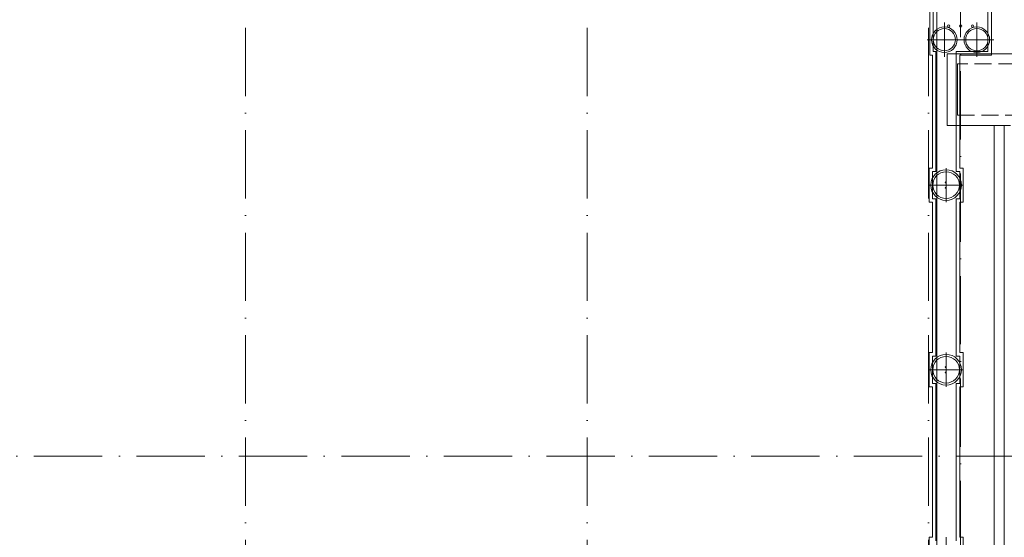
# Model space of a CAD drawing. Header units: millimetres. Extents: x -2694 to 330324, y -17289 to 76899.
# Tile 102 of 142: x 178095 to 206919, y 46851 to 62017. Entities that reach past the tile are written whole.
import ezdxf

# ---------------------------------------------------------------- set-up
doc = ezdxf.new("R2010")
doc.units = ezdxf.units.MM
for name, pattern in [('IMPORT-A_CARA_07', [700, 500, -200]), ('IMPORT-A_CARA_15', [760, 500, -130, 0, -130]), ('Čerchovaná 20mm', [3000, 2000, -500, 0, -500])]:
    doc.linetypes.add(name, pattern=pattern)
for name, color, linetype, lineweight in [('02_0_25386_PODLAHA HALY A ZÁKLADY VESTAVKŮ 4_6_2025_dwg', 8, 'Continuous', 9), ('11542_003_OK-HALA_TaO-1_ET_R01_AciS_2025-04-14_sloupy_dwg', 150, 'Continuous', 9), ('CA_OSY', 5, 'IMPORT-A_CARA_15', 13), ('CA_PODLAHA25', 7, 'Continuous', 13), ('CA_POHHRA18', 9, 'Continuous', 9), ('CA_POHHRA25', 7, 'Continuous', 13), ('CA_ZAKLADY25', 7, 'Continuous', 13), ('CA_ZÁKLADY TG', 9, 'Continuous', 25), ('SS_HALA_TaO-DODAVKA_STAVEBNI', 140, 'Continuous', 9), ('SS_HALA_TaO-SLOUP', 140, 'Continuous', 9)]:
    doc.layers.add(name, color=color, linetype=linetype, lineweight=lineweight)

# ---------------------------------------------------------------- blocks, each defined once
blk = doc.blocks.new('02_0_25386_PODLAHA HALY A ZÁKLADY VESTAVKŮ 4_6_2025_dwg_A$Cb66bb888-2769433-BOURÁNÍ STÁVAJÍCÍCH ZÁKLADOVÝCH PRVKŮ')
at = {"layer": 'CA_ZÁKLADY TG', "color": 240, "linetype": 'IMPORT-A_CARA_07', "lineweight": 9}
blk.add_line((16834, 15349), (16834, 40328), dxfattribs=at)
at = {"layer": 'CA_ZÁKLADY TG', "color": 240, "linetype": 'IMPORT-A_CARA_07', "lineweight": 9, "flags": 128}
for points in [[(15464, 40329), (15464, 42429), (34034, 42429), (15464, 42429)], [(17134, 40328), (17134, 15349)]]:
    blk.add_lwpolyline(points, close=True, dxfattribs=at)
for points in [[(15764, 42129), (15764, 40629), (15764, 42129), (35134, 42129)], [(15764, 40629), (32834, 40629), (17934, 40629), (17934, 40329), (17934, 40629), (17934, 40329), (17934, 40629)], [(32834, 34149), (32834, 40329), (18184, 40329), (16834, 40329), (16834, 15349), (16834, 40329), (15464, 40329), (16834, 40329)]]:
    blk.add_lwpolyline(points, dxfattribs=at)
blk = doc.blocks.new('02_0_25386_PODLAHA HALY A ZÁKLADY VESTAVKŮ 4_6_2025_dwg-2745952-BOURÁNÍ STÁVAJÍCÍCH ZÁKLADOVÝCH PRVKŮ')
blk.add_blockref('02_0_25386_PODLAHA HALY A ZÁKLADY VESTAVKŮ 4_6_2025_dwg_A$Cb66bb888-2769433-BOURÁNÍ STÁVAJÍCÍCH ZÁKLADOVÝCH PRVKŮ', (2496368, -1778956))
blk = doc.blocks.new('pilota 600 mm - D_750_650-2142297-BOURÁNÍ STÁVAJÍCÍCH ZÁKLADOVÝCH PRVKŮ')
at = {"layer": 'CA_POHHRA18'}
for q in [(0, 500), (-500, 0), (500, 0), (0, -500)]:
    blk.add_line((0, 0), q, dxfattribs=at)
blk = doc.blocks.new('pilota 600 mm - D_750_650-2142296-BOURÁNÍ STÁVAJÍCÍCH ZÁKLADOVÝCH PRVKŮ')
at = {"layer": 'CA_POHHRA18'}
for q in [(0, 500), (-500, 0), (0, -500), (500, 0)]:
    blk.add_line((0, 0), q, dxfattribs=at)
blk = doc.blocks.new('pilota 600 mm - D_900_780-V38-BOURÁNÍ STÁVAJÍCÍCH ZÁKLADOVÝCH PRVKŮ')
at = {"layer": 'CA_POHHRA18'}
for q in [(0, 500), (-500, 0), (0, -500), (500, 0)]:
    blk.add_line((0, 0), q, dxfattribs=at)
blk = doc.blocks.new('11542_003_OK-HALA_TaO-1_ET_R01_AciS_2025-04-14_sloupy_dwg-1858929-BOURÁNÍ STÁVAJÍCÍCH ZÁKLADOVÝCH PRVKŮ')
at = {"layer": '11542_003_OK-HALA_TaO-1_ET_R01_AciS_2025-04-14_sloupy_dwg', "color": 140}
for centre, radius, start, end in [((205290, 61830), 32, 0, 180), ((205290, 61830), 32, 180, 0), ((205640, 61830), 32, 0, 180), ((205640, 61830), 32, 180, 0), ((205990, 61830), 32, 0, 180), ((205990, 61830), 32, 180, 0), ((205205, 57250), 12, 90, 270), ((205205, 57090), 12, 90, 270), ((205205, 57250), 12, 270, 90), ((205205, 57090), 12, 270, 90), ((205205, 51840), 12, 90, 270), ((205205, 51680), 12, 90, 270), ((205205, 51840), 12, 270, 90), ((205205, 51680), 12, 270, 90)]:
    blk.add_arc(centre, radius, start, end, dxfattribs=at)
at = {"layer": 'SS_HALA_TaO-DODAVKA_STAVEBNI'}
for centre, start, end in [((205290, 61830), 0, 180), ((205290, 61830), 180, 0), ((205640, 61830), 0, 180), ((205640, 61830), 180, 0), ((205990, 61830), 0, 180), ((205990, 61830), 180, 0)]:
    blk.add_arc(centre, 32, start, end, dxfattribs=at)
at = {"layer": 'SS_HALA_TaO-SLOUP'}
for centre, start, end in [((205205, 57250), 90, 270), ((205205, 57090), 90, 270), ((205205, 57250), 270, 90), ((205205, 57090), 270, 90), ((205205, 51840), 90, 270), ((205205, 51680), 90, 270), ((205205, 51840), 270, 90), ((205205, 51680), 270, 90)]:
    blk.add_arc(centre, 12, start, end, dxfattribs=at)

msp = doc.modelspace()

# ---------------------------------------------------------------- linework, layer by layer
at = {"layer": 'CA_OSY', "linetype": 'Čerchovaná 20mm', "lineweight": 9}
for p, q in [((184705, -226.2), (184705, 75699.1)), ((194705, -226.2), (194705, 75699.1)), ((204705, -226.2), (204705, 75699.1)), ((205640, -1496.2), (205640, 75184.5)), ((-1493.6, 49229.9), (299971.9, 49229.9))]:
    msp.add_line(p, q, dxfattribs=at)
at = {"layer": 'CA_PODLAHA25'}
msp.add_line((204945, 41649.9), (204945, 70495), dxfattribs=at)
at = {"layer": 'CA_POHHRA25', "lineweight": 9}
for p, q in [((204815, 57671.4), (204815, 60980.3)), ((204815, 57671.4), (204815, 60980.3)), ((205615, 60980.3), (205615, 57671.4)), ((205615, 57671.4), (205615, 60980.3)), ((204815, 52261.4), (204815, 56671.4)), ((204815, 52261.4), (204815, 56671.4)), ((205615, 56671.4), (205615, 52261.4)), ((205615, 52261.4), (205615, 56671.4)), ((204815, 46851.4), (204815, 51261.4)), ((204815, 46851.4), (204815, 51261.4)), ((205615, 51261.4), (205615, 46851.4)), ((205615, 46851.4), (205615, 51261.4))]:
    msp.add_line(p, q, dxfattribs=at)
at = {"layer": 'CA_POHHRA25'}
for p, q in [((204915, 57571.4), (204915, 61080.3)), ((204915, 57571.4), (204915, 61080.3)), ((205515, 61080.3), (205515, 57571.4)), ((205515, 57571.4), (205515, 61080.3)), ((204915, 56771.4), (204915, 52161.4)), ((204915, 52161.4), (204915, 56771.4)), ((205515, 52161.4), (205515, 56771.4)), ((205515, 52161.4), (205515, 56771.4)), ((204915, 51361.4), (204915, 46751.4)), ((204915, 46751.4), (204915, 51361.4)), ((205515, 46751.4), (205515, 51361.4)), ((205515, 46751.4), (205515, 51361.4))]:
    msp.add_line(p, q, dxfattribs=at)
at = {"layer": 'CA_ZAKLADY25', "lineweight": 9}
for p, q in [((204740, 60980.3), (204740, 64180.3)), ((204740, 64180.3), (204740, 60980.3)), ((206540, 64180.3), (206540, 60980.3)), ((206540, 60980.3), (206540, 64180.3)), ((204815, 60980.3), (204740, 60980.3)), ((204740, 60980.3), (204815, 60980.3)), ((206540, 60980.3), (205615, 60980.3)), ((205615, 60980.3), (206540, 60980.3)), ((204715, 56671.4), (204715, 57671.4)), ((204715, 57671.4), (204815, 57671.4)), ((204815, 57671.4), (204715, 57671.4)), ((204715, 57671.4), (204715, 56671.4)), ((205615, 57671.4), (205715, 57671.4)), ((205715, 57671.4), (205615, 57671.4)), ((205715, 57671.4), (205715, 56671.4)), ((205715, 56671.4), (205715, 57671.4)), ((204815, 56671.4), (204715, 56671.4)), ((204715, 56671.4), (204815, 56671.4)), ((205715, 56671.4), (205615, 56671.4)), ((205615, 56671.4), (205715, 56671.4)), ((204715, 51261.4), (204715, 52261.4)), ((204715, 52261.4), (204815, 52261.4)), ((204815, 52261.4), (204715, 52261.4)), ((204715, 52261.4), (204715, 51261.4)), ((205615, 52261.4), (205715, 52261.4)), ((205715, 52261.4), (205615, 52261.4)), ((205715, 52261.4), (205715, 51261.4)), ((205715, 51261.4), (205715, 52261.4)), ((204815, 51261.4), (204715, 51261.4)), ((204715, 51261.4), (204815, 51261.4)), ((205715, 51261.4), (205615, 51261.4)), ((205615, 51261.4), (205715, 51261.4)), ((204715, 45851.4), (204715, 46851.4)), ((204715, 46851.4), (204815, 46851.4)), ((204815, 46851.4), (204715, 46851.4)), ((204715, 46851.4), (204715, 45851.4)), ((205615, 46851.4), (205715, 46851.4)), ((205715, 46851.4), (205615, 46851.4)), ((205715, 46851.4), (205715, 45851.4)), ((205715, 45851.4), (205715, 46851.4))]:
    msp.add_line(p, q, dxfattribs=at)
at = {"layer": 'CA_ZAKLADY25'}
for p, q in [((204840, 64080.3), (204840, 61080.3)), ((204840, 61080.3), (204840, 64080.3)), ((206440, 61080.3), (206440, 64080.3)), ((206440, 64080.3), (206440, 61080.3)), ((204840, 61080.3), (204915, 61080.3)), ((204915, 61080.3), (204840, 61080.3)), ((205515, 61080.3), (206440, 61080.3)), ((206440, 61080.3), (205515, 61080.3)), ((204915, 57571.4), (204815, 57571.4)), ((204815, 57571.4), (204815, 56771.4)), ((204815, 56771.4), (204815, 57571.4)), ((204815, 57571.4), (204915, 57571.4)), ((205615, 57571.4), (205515, 57571.4)), ((205515, 57571.4), (205615, 57571.4)), ((205615, 56771.4), (205615, 57571.4)), ((205615, 57571.4), (205615, 56771.4)), ((204815, 56771.4), (204915, 56771.4)), ((204915, 56771.4), (204815, 56771.4)), ((205515, 56771.4), (205615, 56771.4)), ((205615, 56771.4), (205515, 56771.4)), ((204915, 52161.4), (204815, 52161.4)), ((204815, 52161.4), (204815, 51361.4)), ((204815, 51361.4), (204815, 52161.4)), ((204815, 52161.4), (204915, 52161.4)), ((205615, 52161.4), (205515, 52161.4)), ((205515, 52161.4), (205615, 52161.4)), ((205615, 51361.4), (205615, 52161.4)), ((205615, 52161.4), (205615, 51361.4)), ((204815, 51361.4), (204915, 51361.4)), ((204915, 51361.4), (204815, 51361.4)), ((205515, 51361.4), (205615, 51361.4)), ((205615, 51361.4), (205515, 51361.4))]:
    msp.add_line(p, q, dxfattribs=at)
at = {"layer": 'CA_ZAKLADY25', "lineweight": 9}
for centre, radius, start, end in [((205165, 61429.9), 375, 0, 180), ((205165, 61429.9), 375, 0, 180), ((205165, 61429.9), 325, 90, 270), ((205165, 61429.9), 325, 90, 270), ((205165, 61429.9), 325, 270, 90), ((205165, 61429.9), 325, 270, 90), ((206115, 61429.9), 375, 0, 180), ((206115, 61429.9), 375, 0, 180), ((206115, 61429.9), 325, 90, 270), ((206115, 61429.9), 325, 90, 270), ((206115, 61429.9), 325, 270, 90), ((206115, 61429.9), 325, 270, 90), ((205165, 61429.9), 375, 180, 0), ((205165, 61429.9), 375, 180, 0), ((206115, 61429.9), 375, 180, 0), ((206115, 61429.9), 375, 180, 0), ((205215, 57171.4), 450, 0, 180), ((205215, 57171.4), 450, 0, 180), ((205215, 57171.4), 390, 90, 270), ((205215, 57171.4), 390, 90, 270), ((205215, 57171.4), 390, 270, 90), ((205215, 57171.4), 390, 270, 90), ((205215, 57171.4), 450, 180, 0), ((205215, 57171.4), 450, 180, 0), ((205215, 51761.4), 450, 0, 180), ((205215, 51761.4), 450, 0, 180), ((205215, 51761.4), 390, 90, 270), ((205215, 51761.4), 390, 90, 270), ((205215, 51761.4), 390, 270, 90), ((205215, 51761.4), 390, 270, 90), ((205215, 51761.4), 450, 180, 0), ((205215, 51761.4), 450, 180, 0)]:
    msp.add_arc(centre, radius, start, end, dxfattribs=at)

# ---------------------------------------------------------------- block references
at = {"layer": '02_0_25386_PODLAHA HALY A ZÁKLADY VESTAVKŮ 4_6_2025_dwg', "color": 240, "linetype": 'IMPORT-A_CARA_07'}
msp.add_blockref('02_0_25386_PODLAHA HALY A ZÁKLADY VESTAVKŮ 4_6_2025_dwg-2745952-BOURÁNÍ STÁVAJÍCÍCH ZÁKLADOVÝCH PRVKŮ', (-2306582.6, 1797547.1), dxfattribs=at)
at = {"layer": '11542_003_OK-HALA_TaO-1_ET_R01_AciS_2025-04-14_sloupy_dwg', "color": 140}
msp.add_blockref('11542_003_OK-HALA_TaO-1_ET_R01_AciS_2025-04-14_sloupy_dwg-1858929-BOURÁNÍ STÁVAJÍCÍCH ZÁKLADOVÝCH PRVKŮ', (0, 0), dxfattribs=at)
at = {"layer": 'CA_POHHRA18'}
msp.add_blockref('pilota 600 mm - D_750_650-2142297-BOURÁNÍ STÁVAJÍCÍCH ZÁKLADOVÝCH PRVKŮ', (205165, 61429.9), dxfattribs=at)
at = {"layer": 'CA_POHHRA18', "rotation": 180}
for name, p in [('pilota 600 mm - D_750_650-2142296-BOURÁNÍ STÁVAJÍCÍCH ZÁKLADOVÝCH PRVKŮ', (206115, 61429.9)), ('pilota 600 mm - D_900_780-V38-BOURÁNÍ STÁVAJÍCÍCH ZÁKLADOVÝCH PRVKŮ', (205215, 57171.4)), ('pilota 600 mm - D_900_780-V38-BOURÁNÍ STÁVAJÍCÍCH ZÁKLADOVÝCH PRVKŮ', (205215, 51761.4)), ('pilota 600 mm - D_900_780-V38-BOURÁNÍ STÁVAJÍCÍCH ZÁKLADOVÝCH PRVKŮ', (205215, 46351.4))]:
    msp.add_blockref(name, p, dxfattribs=at)

doc.saveas('drawing.dxf')
